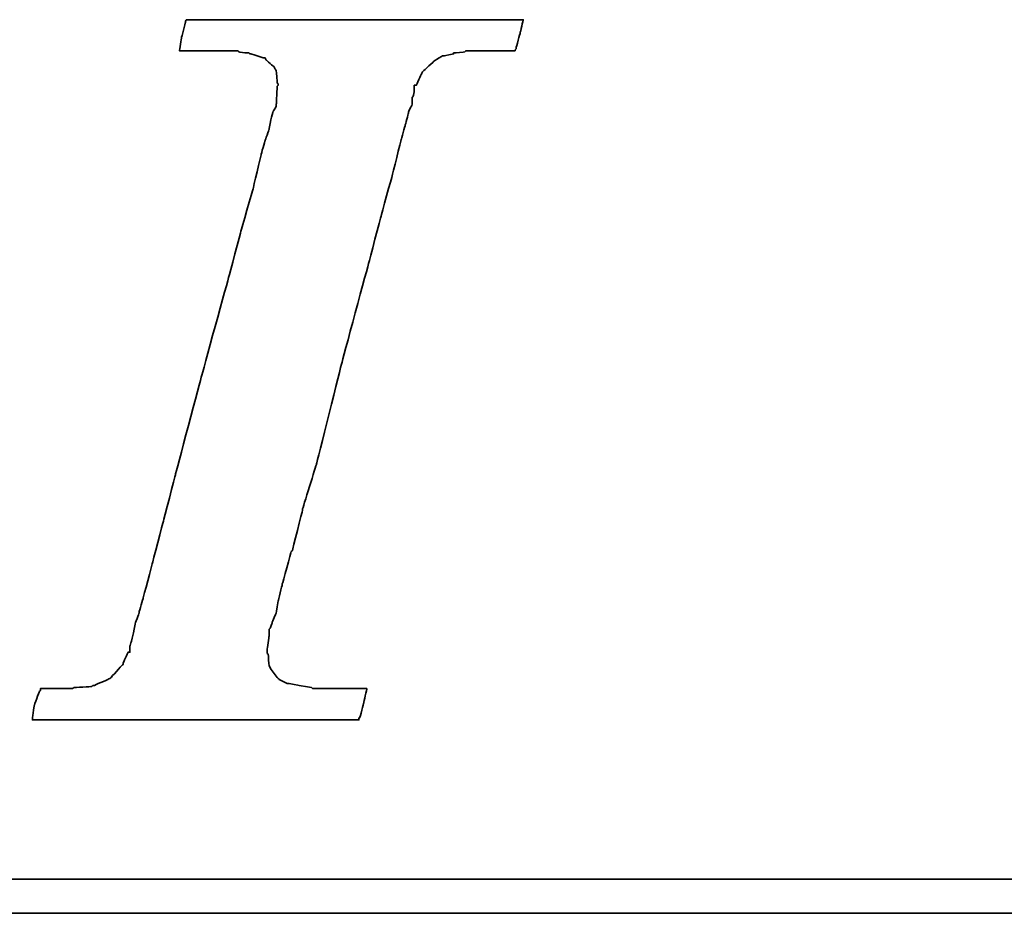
# Model space of a CAD drawing. Header units: millimetres. Extents: x 13 to 415, y 108 to 235.
# Tile 33 of 53: x 288 to 294, y 141 to 147. Entities that reach past the tile are written whole.
import ezdxf

# ---------------------------------------------------------------- set-up
doc = ezdxf.new("R2010")
doc.units = ezdxf.units.MM
doc.header["$LTSCALE"] = 0.15
doc.layers.add('DIM', color=4, linetype='CONTINUOUS')
doc.layers.add('layer 1', color=7, linetype='CONTINUOUS')

# ---------------------------------------------------------------- blocks, each defined once
blk = doc.blocks.new('TBI MOTION logo(完整正式版)')
at = {"layer": 'layer 1', "color": 22, "lineweight": 35}
for points, knots in [([(-40.59125, -7.94375), (-40.59125, -7.94375), (-40.97375, -7.94375), (-40.97375, -7.94375), (-40.97375, -7.94375), (-40.97375, -7.94375), (-41.38125, -7.94375), (-41.38125, -7.94375), (-41.38125, -7.94375), (-41.38125, -7.94375), (-41.54875, -7.94375), (-41.54875, -7.94375), (-41.54875, -7.94375), (-41.54875, -7.94375), (-41.59875, -7.94375), (-41.59875, -7.94375), (-41.59875, -7.94375), (-41.59875, -7.94375), (-41.88375, -7.94375), (-41.88375, -7.94375), (-41.88375, -7.94375), (-41.88375, -7.94375), (-41.90875, -7.91875), (-41.90875, -7.91875), (-41.90875, -7.91875), (-41.90875, -7.91875), (-42.19875, -7.87125), (-42.19875, -7.87125), (-42.19875, -7.87125), (-42.19875, -7.87125), (-42.43875, -7.82375), (-42.43875, -7.82375), (-42.43875, -7.82375), (-42.43875, -7.82375), (-42.45875, -7.82375), (-42.45875, -7.82375), (-42.45875, -7.82375), (-42.45875, -7.82375), (-42.48625, -7.82375), (-42.48625, -7.82375), (-42.48625, -7.82375), (-42.48625, -7.82375), (-42.67625, -7.72375), (-42.67625, -7.72375), (-42.67625, -7.72375), (-42.67625, -7.72375), (-42.70125, -7.70375), (-42.70125, -7.70375), (-42.70125, -7.70375), (-42.70125, -7.70375), (-42.72375, -7.67875), (-42.72375, -7.67875), (-42.72375, -7.67875), (-42.72375, -7.67875), (-42.86875, -7.48875), (-42.86875, -7.48875), (-42.86875, -7.48875), (-42.86875, -7.48875), (-42.89375, -7.43875), (-42.89375, -7.43875), (-42.89375, -7.43875), (-42.89375, -7.43875), (-42.91875, -7.38875), (-42.91875, -7.38875), (-42.91875, -7.38875), (-42.91875, -7.38875), (-42.93875, -7.12875), (-42.93875, -7.12875), (-42.93875, -7.12875), (-42.93875, -7.12875), (-42.96375, -7.10375), (-42.96375, -7.10375), (-42.96375, -7.10375), (-42.96375, -7.10375), (-42.96375, -7.05375), (-42.96375, -7.05375), (-42.96375, -7.05375), (-42.96375, -7.05375), (-42.96375, -7.00875), (-42.96375, -7.00875), (-42.96375, -7.00875), (-42.96375, -7.00875), (-42.91875, -6.69625), (-42.91875, -6.69625), (-42.91875, -6.69625), (-42.91875, -6.69625), (-42.91875, -6.62375), (-42.91875, -6.62375), (-42.91875, -6.62375), (-42.91875, -6.62375), (-42.91875, -6.59625), (-42.91875, -6.59625), (-42.91875, -6.59625), (-42.91875, -6.59625), (-42.91875, -6.57375), (-42.91875, -6.57375), (-42.91875, -6.57375), (-42.91875, -6.57375), (-42.91875, -6.52875), (-42.91875, -6.52875), (-42.91875, -6.52875), (-42.91875, -6.52875), (-42.89375, -6.50375), (-42.89375, -6.50375), (-42.89375, -6.50375), (-42.89375, -6.50375), (-42.84375, -6.38375), (-42.84375, -6.38375), (-42.84375, -6.38375), (-42.84375, -6.38375), (-42.84375, -6.35875), (-42.84375, -6.35875), (-42.84375, -6.35875), (-42.84375, -6.35875), (-42.74625, -6.14375), (-42.74625, -6.14375), (-42.74625, -6.14375), (-42.74625, -6.14375), (-42.70125, -5.85375), (-42.70125, -5.85375), (-42.70125, -5.85375), (-42.70125, -5.85375), (-42.60375, -5.47125), (-42.60375, -5.47125), (-42.60375, -5.47125), (-42.60375, -5.47125), (-42.60375, -5.44875), (-42.60375, -5.44875), (-42.60375, -5.44875), (-42.60375, -5.44875), (-42.38875, -4.67875), (-42.38875, -4.67875), (-42.38875, -4.67875), (-42.38875, -4.67875), (-42.36375, -4.65375), (-42.36375, -4.65375), (-42.36375, -4.65375), (-42.36375, -4.65375), (-42.12375, -3.69625), (-42.12375, -3.69625), (-42.12375, -3.69625), (-42.12375, -3.69625), (-42.12375, -3.67374), (-42.12375, -3.67374), (-42.12375, -3.67374), (-42.12375, -3.67374), (-41.78875, -2.59374), (-41.78875, -2.59374), (-41.78875, -2.59374), (-41.78875, -2.59374), (-41.18875, -0.19375), (-41.18875, -0.19375), (-41.18875, -0.19375), (-41.18875, -0.19375), (-40.54375, 2.20624), (-40.54375, 2.20624), (-40.54375, 2.20624), (-40.54375, 2.20624), (-40.25375, 3.30875), (-40.25375, 3.30875), (-40.25375, 3.30875), (-40.25375, 3.30875), (-39.98875, 4.27125), (-39.98875, 4.27125), (-39.98875, 4.27125), (-39.98875, 4.27125), (-39.77375, 5.13125), (-39.77375, 5.13125), (-39.77375, 5.13125), (-39.77375, 5.13125), (-39.67875, 5.47125), (-39.67875, 5.47125), (-39.67875, 5.47125), (-39.67875, 5.47125), (-39.60375, 5.75625), (-39.60375, 5.75625), (-39.60375, 5.75625), (-39.60375, 5.75625), (-39.60375, 5.78125), (-39.60375, 5.78125), (-39.60375, 5.78125), (-39.60375, 5.78125), (-39.50875, 5.97125), (-39.50875, 5.97125), (-39.50875, 5.97125), (-39.50875, 5.97125), (-39.50875, 6.13875), (-39.50875, 6.13875), (-39.50875, 6.13875), (-39.50875, 6.13875), (-39.48625, 6.16625), (-39.48625, 6.16625), (-39.48625, 6.16625), (-39.48625, 6.16625), (-39.46125, 6.28625), (-39.46125, 6.28625), (-39.46125, 6.28625), (-39.46125, 6.28625), (-39.46125, 6.42625), (-39.46125, 6.42625), (-39.46125, 6.42625), (-39.46125, 6.42625), (-39.41375, 6.42625), (-39.41375, 6.42625), (-39.41375, 6.42625), (-39.41375, 6.42625), (-39.29375, 6.69125), (-39.29375, 6.69125), (-39.29375, 6.69125), (-39.29375, 6.69125), (-39.26875, 6.74125), (-39.26875, 6.74125), (-39.26875, 6.74125), (-39.26875, 6.74125), (-39.24375, 6.76625), (-39.24375, 6.76625), (-39.24375, 6.76625), (-39.24375, 6.76625), (-38.98375, 7.00624), (-38.98375, 7.00624), (-38.98375, 7.00624), (-38.98375, 7.00624), (-38.95625, 7.02624), (-38.95625, 7.02624), (-38.95625, 7.02624), (-38.95625, 7.02624), (-38.78875, 7.12624), (-38.78875, 7.12624), (-38.78875, 7.12624), (-38.78875, 7.12624), (-38.76375, 7.12624), (-38.76375, 7.12624), (-38.76375, 7.12624), (-38.76375, 7.12624), (-38.74375, 7.12624), (-38.74375, 7.12624), (-38.74375, 7.12624), (-38.74375, 7.12624), (-38.52875, 7.17125), (-38.52875, 7.17125), (-38.52875, 7.17125), (-38.52875, 7.17125), (-38.52875, 7.19624), (-38.52875, 7.19624), (-38.52875, 7.19624), (-38.52875, 7.19624), (-38.50375, 7.19624), (-38.50375, 7.19624), (-38.50375, 7.19624), (-38.50375, 7.19624), (-38.26125, 7.21875), (-38.26125, 7.21875), (-38.26125, 7.21875), (-38.26125, 7.21875), (-38.23875, 7.24624), (-38.23875, 7.24624), (-38.23875, 7.24624), (-38.23875, 7.24624), (-38.21625, 7.24624), (-38.21625, 7.24624), (-38.21625, 7.24624), (-38.21625, 7.24624), (-38.18875, 7.24624), (-38.18875, 7.24624), (-38.18875, 7.24624), (-38.18875, 7.24624), (-37.90375, 7.24624), (-37.90375, 7.24624), (-37.90375, 7.24624), (-37.90375, 7.24624), (-37.85375, 7.24624), (-37.85375, 7.24624), (-37.85375, 7.24624), (-37.85375, 7.24624), (-37.75875, 7.24624), (-37.75875, 7.24624), (-37.75875, 7.24624), (-37.75875, 7.24624), (-37.42375, 7.24624), (-37.42375, 7.24624), (-37.42375, 7.24624), (-37.42375, 7.24624), (-37.08875, 7.24624), (-37.08875, 7.24624), (-37.08875, 7.24624), (-37.08875, 7.24624), (-37.06375, 7.24624), (-37.06375, 7.24624), (-37.06375, 7.24624), (-37.06375, 7.24624), (-37.06375, 7.26624), (-37.06375, 7.26624), (-37.06375, 7.26624), (-37.06375, 7.26624), (-37.03875, 7.29125), (-37.03875, 7.29125), (-37.03875, 7.29125), (-37.03875, 7.29125), (-37.03875, 7.31625), (-37.03875, 7.31625), (-37.03875, 7.31625), (-37.03875, 7.31625), (-36.94125, 7.67625), (-36.94125, 7.67625), (-36.94125, 7.67625), (-36.94125, 7.67625), (-36.86875, 7.98625), (-36.86875, 7.98625), (-36.86875, 7.98625), (-36.86875, 7.98625), (-36.98875, 7.98625), (-36.98875, 7.98625), (-36.98875, 7.98625), (-36.98875, 7.98625), (-37.42375, 7.98625), (-37.42375, 7.98625), (-37.42375, 7.98625), (-37.42375, 7.98625), (-37.94875, 7.98625), (-37.94875, 7.98625), (-37.94875, 7.98625), (-37.94875, 7.98625), (-38.57375, 7.98625), (-38.57375, 7.98625), (-38.57375, 7.98625), (-38.57375, 7.98625), (-39.29375, 7.98625), (-39.29375, 7.98625), (-39.29375, 7.98625), (-39.29375, 7.98625), (-40.82875, 7.98625), (-40.82875, 7.98625), (-40.82875, 7.98625), (-40.82875, 7.98625), (-42.36375, 7.98625), (-42.36375, 7.98625), (-42.36375, 7.98625), (-42.36375, 7.98625), (-43.08375, 7.98625), (-43.08375, 7.98625), (-43.08375, 7.98625), (-43.08375, 7.98625), (-43.70875, 7.98625), (-43.70875, 7.98625), (-43.70875, 7.98625), (-43.70875, 7.98625), (-44.23375, 7.98625), (-44.23375, 7.98625), (-44.23375, 7.98625), (-44.23375, 7.98625), (-44.66875, 7.98625), (-44.66875, 7.98625), (-44.66875, 7.98625), (-44.66875, 7.98625), (-44.88375, 7.98625), (-44.88375, 7.98625), (-44.88375, 7.98625), (-44.88375, 7.98625), (-44.90875, 7.94125), (-44.90875, 7.94125), (-44.90875, 7.94125), (-44.90875, 7.94125), (-44.90875, 7.91625), (-44.90875, 7.91625), (-44.90875, 7.91625), (-44.90875, 7.91625), (-45.00375, 7.55625), (-45.00375, 7.55625), (-45.00375, 7.55625), (-45.00375, 7.55625), (-45.05375, 7.24624), (-45.05375, 7.24624), (-45.05375, 7.24624), (-45.05375, 7.24624), (-44.61875, 7.24624), (-44.61875, 7.24624), (-44.61875, 7.24624), (-44.61875, 7.24624), (-44.11375, 7.24624), (-44.11375, 7.24624), (-44.11375, 7.24624), (-44.11375, 7.24624), (-43.99375, 7.24624), (-43.99375, 7.24624), (-43.99375, 7.24624), (-43.99375, 7.24624), (-43.94625, 7.24624), (-43.94625, 7.24624), (-43.94625, 7.24624), (-43.94625, 7.24624), (-43.92374, 7.24624), (-43.92374, 7.24624), (-43.92374, 7.24624), (-43.92374, 7.24624), (-43.65875, 7.24624), (-43.65875, 7.24624), (-43.65875, 7.24624), (-43.65875, 7.24624), (-43.63875, 7.21875), (-43.63875, 7.21875), (-43.63875, 7.21875), (-43.63875, 7.21875), (-43.46875, 7.19624), (-43.46875, 7.19624), (-43.46875, 7.19624), (-43.46875, 7.19624), (-43.39875, 7.19624), (-43.39875, 7.19624), (-43.39875, 7.19624), (-43.39875, 7.19624), (-43.37125, 7.17125), (-43.37125, 7.17125), (-43.37125, 7.17125), (-43.37125, 7.17125), (-43.34875, 7.17125), (-43.34875, 7.17125), (-43.34875, 7.17125), (-43.34875, 7.17125), (-43.20375, 7.12624), (-43.20375, 7.12624), (-43.20375, 7.12624), (-43.20375, 7.12624), (-43.05875, 7.07624), (-43.05875, 7.07624), (-43.05875, 7.07624), (-43.05875, 7.07624), (-43.01375, 7.07624), (-43.01375, 7.07624), (-43.01375, 7.07624), (-43.01375, 7.07624), (-42.98875, 7.02624), (-42.98875, 7.02624), (-42.98875, 7.02624), (-42.98875, 7.02624), (-42.79875, 6.86125), (-42.79875, 6.86125), (-42.79875, 6.86125), (-42.79875, 6.86125), (-42.77375, 6.81125), (-42.77375, 6.81125), (-42.77375, 6.81125), (-42.77375, 6.81125), (-42.74625, 6.76625), (-42.74625, 6.76625), (-42.74625, 6.76625), (-42.74625, 6.76625), (-42.72375, 6.47625), (-42.72375, 6.47625), (-42.72375, 6.47625), (-42.72375, 6.47625), (-42.70125, 6.45124), (-42.70125, 6.45124), (-42.70125, 6.45124), (-42.70125, 6.45124), (-42.70125, 6.42625), (-42.70125, 6.42625), (-42.70125, 6.42625), (-42.70125, 6.42625), (-42.72375, 6.40625), (-42.72375, 6.40625), (-42.72375, 6.40625), (-42.72375, 6.40625), (-42.74625, 5.97125), (-42.74625, 5.97125), (-42.74625, 5.97125), (-42.74625, 5.97125), (-42.74625, 5.94625), (-42.74625, 5.94625), (-42.74625, 5.94625), (-42.74625, 5.94625), (-42.74625, 5.92625), (-42.74625, 5.92625), (-42.74625, 5.92625), (-42.74625, 5.92625), (-42.77375, 5.87625), (-42.77375, 5.87625), (-42.77375, 5.87625), (-42.77375, 5.87625), (-42.81875, 5.80625), (-42.81875, 5.80625), (-42.81875, 5.80625), (-42.81875, 5.80625), (-42.86875, 5.63625), (-42.86875, 5.63625), (-42.86875, 5.63625), (-42.86875, 5.63625), (-42.91875, 5.39625), (-42.91875, 5.39625), (-42.91875, 5.39625), (-42.91875, 5.39625), (-42.91875, 5.37124), (-42.91875, 5.37124), (-42.91875, 5.37124), (-42.91875, 5.37124), (-43.01375, 5.10874), (-43.01375, 5.10874), (-43.01375, 5.10874), (-43.01375, 5.10874), (-43.10875, 4.77124), (-43.10875, 4.77124), (-43.10875, 4.77124), (-43.10875, 4.77124), (-43.29875, 3.95625), (-43.29875, 3.95625), (-43.29875, 3.95625), (-43.29875, 3.95625), (-43.58875, 2.95125), (-43.58875, 2.95125), (-43.58875, 2.95125), (-43.58875, 2.95125), (-43.87375, 1.87125), (-43.87375, 1.87125), (-43.87375, 1.87125), (-43.87375, 1.87125), (-44.52625, -0.50374), (-44.52625, -0.50374), (-44.52625, -0.50374), (-44.52625, -0.50374), (-45.14875, -2.85375), (-45.14875, -2.85375), (-45.14875, -2.85375), (-45.14875, -2.85375), (-45.43375, -3.95875), (-45.43375, -3.95875), (-45.43375, -3.95875), (-45.43375, -3.95875), (-45.69875, -4.96875), (-45.69875, -4.96875), (-45.69875, -4.96875), (-45.69875, -4.96875), (-45.91375, -5.78375), (-45.91375, -5.78375), (-45.91375, -5.78375), (-45.91375, -5.78375), (-46.01375, -6.11875), (-46.01375, -6.11875), (-46.01375, -6.11875), (-46.01375, -6.11875), (-46.01375, -6.14375), (-46.01375, -6.14375), (-46.01375, -6.14375), (-46.01375, -6.14375), (-46.10875, -6.40875), (-46.10875, -6.40875), (-46.10875, -6.40875), (-46.10875, -6.40875), (-46.15375, -6.64875), (-46.15375, -6.64875), (-46.15375, -6.64875), (-46.15375, -6.64875), (-46.20375, -6.83875), (-46.20375, -6.83875), (-46.20375, -6.83875), (-46.20375, -6.83875), (-46.22875, -6.93375), (-46.22875, -6.93375), (-46.22875, -6.93375), (-46.22875, -6.93375), (-46.22875, -7.07875), (-46.22875, -7.07875), (-46.22875, -7.07875), (-46.22875, -7.07875), (-46.27375, -7.07875), (-46.27375, -7.07875), (-46.27375, -7.07875), (-46.27375, -7.07875), (-46.39375, -7.34375), (-46.39375, -7.34375), (-46.39375, -7.34375), (-46.39375, -7.34375), (-46.39375, -7.36875), (-46.39375, -7.36875), (-46.39375, -7.36875), (-46.39375, -7.36875), (-46.42125, -7.38875), (-46.42125, -7.38875), (-46.42125, -7.38875), (-46.42125, -7.38875), (-46.68375, -7.67875), (-46.68375, -7.67875), (-46.68375, -7.67875), (-46.68375, -7.67875), (-46.70875, -7.70375), (-46.70875, -7.70375), (-46.70875, -7.70375), (-46.70875, -7.70375), (-46.75375, -7.72375), (-46.75375, -7.72375), (-46.75375, -7.72375), (-46.75375, -7.72375), (-47.08875, -7.87125), (-47.08875, -7.87125), (-47.08875, -7.87125), (-47.08875, -7.87125), (-47.11625, -7.87125), (-47.11625, -7.87125), (-47.11625, -7.87125), (-47.11625, -7.87125), (-47.13875, -7.89375), (-47.13875, -7.89375), (-47.13875, -7.89375), (-47.13875, -7.89375), (-47.56875, -7.91875), (-47.56875, -7.91875), (-47.56875, -7.91875), (-47.56875, -7.91875), (-47.59625, -7.94375), (-47.59625, -7.94375), (-47.59625, -7.94375), (-47.59625, -7.94375), (-47.64375, -7.94375), (-47.64375, -7.94375), (-47.64375, -7.94375), (-47.64375, -7.94375), (-47.73625, -7.94375), (-47.73625, -7.94375), (-47.73625, -7.94375), (-47.73625, -7.94375), (-48.07375, -7.94375), (-48.07375, -7.94375), (-48.07375, -7.94375), (-48.07375, -7.94375), (-48.36125, -7.94375), (-48.36125, -7.94375), (-48.36125, -7.94375), (-48.36125, -7.94375), (-48.36125, -7.96625), (-48.36125, -7.96625), (-48.36125, -7.96625), (-48.36125, -7.96625), (-48.36125, -7.99125), (-48.36125, -7.99125), (-48.36125, -7.99125), (-48.36125, -7.99125), (-48.38875, -8.01375), (-48.38875, -8.01375), (-48.38875, -8.01375), (-48.38875, -8.01375), (-48.50875, -8.34875), (-48.50875, -8.34875), (-48.50875, -8.34875), (-48.50875, -8.34875), (-48.55375, -8.68625), (-48.55375, -8.68625), (-48.55375, -8.68625), (-48.55375, -8.68625), (-48.45875, -8.68625), (-48.45875, -8.68625), (-48.45875, -8.68625), (-48.45875, -8.68625), (-48.07375, -8.68625), (-48.07375, -8.68625), (-48.07375, -8.68625), (-48.07375, -8.68625), (-47.52375, -8.68625), (-47.52375, -8.68625), (-47.52375, -8.68625), (-47.52375, -8.68625), (-46.92375, -8.68625), (-46.92375, -8.68625), (-46.92375, -8.68625), (-46.92375, -8.68625), (-46.25375, -8.68625), (-46.25375, -8.68625), (-46.25375, -8.68625), (-46.25375, -8.68625), (-46.20375, -8.68625), (-46.20375, -8.68625), (-46.20375, -8.68625), (-46.20375, -8.68625), (-44.71375, -8.68625), (-44.71375, -8.68625), (-44.71375, -8.68625), (-44.71375, -8.68625), (-43.22875, -8.68625), (-43.22875, -8.68625), (-43.22875, -8.68625), (-43.22875, -8.68625), (-42.55875, -8.68625), (-42.55875, -8.68625), (-42.55875, -8.68625), (-42.55875, -8.68625), (-42.50875, -8.68625), (-42.50875, -8.68625), (-42.50875, -8.68625), (-42.50875, -8.68625), (-41.93375, -8.68625), (-41.93375, -8.68625), (-41.93375, -8.68625), (-41.93375, -8.68625), (-41.38125, -8.68625), (-41.38125, -8.68625), (-41.38125, -8.68625), (-41.38125, -8.68625), (-40.97375, -8.68625), (-40.97375, -8.68625), (-40.97375, -8.68625), (-40.97375, -8.68625), (-40.78125, -8.68625), (-40.78125, -8.68625), (-40.78125, -8.68625), (-40.78125, -8.68625), (-40.78125, -8.63875), (-40.78125, -8.63875), (-40.78125, -8.63875), (-40.78125, -8.63875), (-40.75875, -8.63875), (-40.75875, -8.63875), (-40.75875, -8.63875), (-40.75875, -8.63875), (-40.66375, -8.27875), (-40.66375, -8.27875), (-40.66375, -8.27875), (-40.66375, -8.27875), (-40.59125, -7.94375), (-40.59125, -7.94375)], [0, 0, 0, 0, 0.00558659, 0.00558659, 0.00558659, 0.0055866, 0.01117318, 0.01117318, 0.01117318, 0.01117319, 0.01675978, 0.01675978, 0.01675978, 0.01675979, 0.02234637, 0.02234637, 0.02234637, 0.02234638, 0.02793296, 0.02793296, 0.02793296, 0.02793297, 0.03351955, 0.03351955, 0.03351955, 0.03351956, 0.03910615, 0.03910615, 0.03910615, 0.03910616, 0.04469274, 0.04469274, 0.04469274, 0.04469275, 0.05027933, 0.05027933, 0.05027933, 0.05027934, 0.05586592, 0.05586592, 0.05586592, 0.05586593, 0.06145251, 0.06145251, 0.06145251, 0.06145252, 0.06703911, 0.06703911, 0.06703911, 0.06703912, 0.0726257, 0.0726257, 0.0726257, 0.07262571, 0.07821229, 0.07821229, 0.07821229, 0.0782123, 0.08379888, 0.08379888, 0.08379888, 0.08379889, 0.08938547, 0.08938547, 0.08938547, 0.08938548, 0.09497207, 0.09497207, 0.09497207, 0.09497208, 0.10055866, 0.10055866, 0.10055866, 0.10055867, 0.10614525, 0.10614525, 0.10614525, 0.10614526, 0.11173184, 0.11173184, 0.11173184, 0.11173185, 0.11731844, 0.11731844, 0.11731844, 0.11731845, 0.12290503, 0.12290503, 0.12290503, 0.12290504, 0.12849162, 0.12849162, 0.12849162, 0.12849163, 0.13407821, 0.13407821, 0.13407821, 0.13407822, 0.1396648, 0.1396648, 0.1396648, 0.13966481, 0.1452514, 0.1452514, 0.1452514, 0.14525141, 0.15083799, 0.15083799, 0.15083799, 0.150838, 0.15642458, 0.15642458, 0.15642458, 0.15642459, 0.16201117, 0.16201117, 0.16201117, 0.16201118, 0.16759777, 0.16759777, 0.16759777, 0.16759778, 0.17318436, 0.17318436, 0.17318436, 0.17318437, 0.17877095, 0.17877095, 0.17877095, 0.17877096, 0.18435754, 0.18435754, 0.18435754, 0.18435755, 0.18994413, 0.18994413, 0.18994413, 0.18994414, 0.19553073, 0.19553073, 0.19553073, 0.19553074, 0.20111732, 0.20111732, 0.20111732, 0.20111733, 0.20670391, 0.20670391, 0.20670391, 0.20670392, 0.2122905, 0.2122905, 0.2122905, 0.21229051, 0.21787709, 0.21787709, 0.21787709, 0.2178771, 0.22346369, 0.22346369, 0.22346369, 0.2234637, 0.22905028, 0.22905028, 0.22905028, 0.22905029, 0.23463687, 0.23463687, 0.23463687, 0.23463688, 0.24022346, 0.24022346, 0.24022346, 0.24022347, 0.24581006, 0.24581006, 0.24581006, 0.24581007, 0.25139665, 0.25139665, 0.25139665, 0.25139666, 0.25698324, 0.25698324, 0.25698324, 0.25698325, 0.26256983, 0.26256983, 0.26256983, 0.26256984, 0.26815642, 0.26815642, 0.26815642, 0.26815643, 0.27374302, 0.27374302, 0.27374302, 0.27374303, 0.27932961, 0.27932961, 0.27932961, 0.27932962, 0.2849162, 0.2849162, 0.2849162, 0.28491621, 0.29050279, 0.29050279, 0.29050279, 0.2905028, 0.29608939, 0.29608939, 0.29608939, 0.2960894, 0.30167598, 0.30167598, 0.30167598, 0.30167599, 0.30726257, 0.30726257, 0.30726257, 0.30726258, 0.31284916, 0.31284916, 0.31284916, 0.31284917, 0.31843575, 0.31843575, 0.31843575, 0.31843576, 0.32402235, 0.32402235, 0.32402235, 0.32402236, 0.32960894, 0.32960894, 0.32960894, 0.32960895, 0.33519553, 0.33519553, 0.33519553, 0.33519554, 0.34078212, 0.34078212, 0.34078212, 0.34078213, 0.34636872, 0.34636872, 0.34636872, 0.34636873, 0.35195531, 0.35195531, 0.35195531, 0.35195532, 0.3575419, 0.3575419, 0.3575419, 0.35754191, 0.36312849, 0.36312849, 0.36312849, 0.3631285, 0.36871508, 0.36871508, 0.36871508, 0.36871509, 0.37430168, 0.37430168, 0.37430168, 0.37430169, 0.37988827, 0.37988827, 0.37988827, 0.37988828, 0.38547486, 0.38547486, 0.38547486, 0.38547487, 0.39106145, 0.39106145, 0.39106145, 0.39106146, 0.39664804, 0.39664804, 0.39664804, 0.39664805, 0.40223464, 0.40223464, 0.40223464, 0.40223465, 0.40782123, 0.40782123, 0.40782123, 0.40782124, 0.41340782, 0.41340782, 0.41340782, 0.41340783, 0.41899441, 0.41899441, 0.41899441, 0.41899442, 0.42458101, 0.42458101, 0.42458101, 0.42458102, 0.4301676, 0.4301676, 0.4301676, 0.43016761, 0.43575419, 0.43575419, 0.43575419, 0.4357542, 0.44134078, 0.44134078, 0.44134078, 0.44134079, 0.44692737, 0.44692737, 0.44692737, 0.44692738, 0.45251397, 0.45251397, 0.45251397, 0.45251398, 0.45810056, 0.45810056, 0.45810056, 0.45810057, 0.46368715, 0.46368715, 0.46368715, 0.46368716, 0.46927374, 0.46927374, 0.46927374, 0.46927375, 0.47486034, 0.47486034, 0.47486034, 0.47486035, 0.48044693, 0.48044693, 0.48044693, 0.48044694, 0.48603352, 0.48603352, 0.48603352, 0.48603353, 0.49162011, 0.49162011, 0.49162011, 0.49162012, 0.4972067, 0.4972067, 0.4972067, 0.49720671, 0.5027933, 0.5027933, 0.5027933, 0.50279331, 0.50837989, 0.50837989, 0.50837989, 0.5083799, 0.51396648, 0.51396648, 0.51396648, 0.51396649, 0.51955307, 0.51955307, 0.51955307, 0.51955308, 0.52513966, 0.52513966, 0.52513966, 0.52513967, 0.53072626, 0.53072626, 0.53072626, 0.53072627, 0.53631285, 0.53631285, 0.53631285, 0.53631286, 0.54189944, 0.54189944, 0.54189944, 0.54189945, 0.54748603, 0.54748603, 0.54748603, 0.54748604, 0.55307263, 0.55307263, 0.55307263, 0.55307264, 0.55865922, 0.55865922, 0.55865922, 0.55865923, 0.56424581, 0.56424581, 0.56424581, 0.56424582, 0.5698324, 0.5698324, 0.5698324, 0.56983241, 0.57541899, 0.57541899, 0.57541899, 0.575419, 0.58100559, 0.58100559, 0.58100559, 0.5810056, 0.58659218, 0.58659218, 0.58659218, 0.58659219, 0.59217877, 0.59217877, 0.59217877, 0.59217878, 0.59776536, 0.59776536, 0.59776536, 0.59776537, 0.60335196, 0.60335196, 0.60335196, 0.60335197, 0.60893855, 0.60893855, 0.60893855, 0.60893856, 0.61452514, 0.61452514, 0.61452514, 0.61452515, 0.62011173, 0.62011173, 0.62011173, 0.62011174, 0.62569832, 0.62569832, 0.62569832, 0.62569833, 0.63128492, 0.63128492, 0.63128492, 0.63128493, 0.63687151, 0.63687151, 0.63687151, 0.63687152, 0.6424581, 0.6424581, 0.6424581, 0.64245811, 0.64804469, 0.64804469, 0.64804469, 0.6480447, 0.65363128, 0.65363128, 0.65363128, 0.65363129, 0.65921788, 0.65921788, 0.65921788, 0.65921789, 0.66480447, 0.66480447, 0.66480447, 0.66480448, 0.67039106, 0.67039106, 0.67039106, 0.67039107, 0.67597765, 0.67597765, 0.67597765, 0.67597766, 0.68156425, 0.68156425, 0.68156425, 0.68156426, 0.68715084, 0.68715084, 0.68715084, 0.68715085, 0.69273743, 0.69273743, 0.69273743, 0.69273744, 0.69832402, 0.69832402, 0.69832402, 0.69832403, 0.70391061, 0.70391061, 0.70391061, 0.70391062, 0.70949721, 0.70949721, 0.70949721, 0.70949722, 0.7150838, 0.7150838, 0.7150838, 0.71508381, 0.72067039, 0.72067039, 0.72067039, 0.7206704, 0.72625698, 0.72625698, 0.72625698, 0.72625699, 0.73184358, 0.73184358, 0.73184358, 0.73184359, 0.73743017, 0.73743017, 0.73743017, 0.73743018, 0.74301676, 0.74301676, 0.74301676, 0.74301677, 0.74860335, 0.74860335, 0.74860335, 0.74860336, 0.75418994, 0.75418994, 0.75418994, 0.75418995, 0.75977654, 0.75977654, 0.75977654, 0.75977655, 0.76536313, 0.76536313, 0.76536313, 0.76536314, 0.77094972, 0.77094972, 0.77094972, 0.77094973, 0.77653631, 0.77653631, 0.77653631, 0.77653632, 0.78212291, 0.78212291, 0.78212291, 0.78212292, 0.7877095, 0.7877095, 0.7877095, 0.78770951, 0.79329609, 0.79329609, 0.79329609, 0.7932961, 0.79888268, 0.79888268, 0.79888268, 0.79888269, 0.80446927, 0.80446927, 0.80446927, 0.80446928, 0.81005587, 0.81005587, 0.81005587, 0.81005588, 0.81564246, 0.81564246, 0.81564246, 0.81564247, 0.82122905, 0.82122905, 0.82122905, 0.82122906, 0.82681564, 0.82681564, 0.82681564, 0.82681565, 0.83240223, 0.83240223, 0.83240223, 0.83240224, 0.83798883, 0.83798883, 0.83798883, 0.83798884, 0.84357542, 0.84357542, 0.84357542, 0.84357543, 0.84916201, 0.84916201, 0.84916201, 0.84916202, 0.8547486, 0.8547486, 0.8547486, 0.85474861, 0.8603352, 0.8603352, 0.8603352, 0.86033521, 0.86592179, 0.86592179, 0.86592179, 0.8659218, 0.87150838, 0.87150838, 0.87150838, 0.87150839, 0.87709497, 0.87709497, 0.87709497, 0.87709498, 0.88268156, 0.88268156, 0.88268156, 0.88268157, 0.88826816, 0.88826816, 0.88826816, 0.88826817, 0.89385475, 0.89385475, 0.89385475, 0.89385476, 0.89944134, 0.89944134, 0.89944134, 0.89944135, 0.90502793, 0.90502793, 0.90502793, 0.90502794, 0.91061453, 0.91061453, 0.91061453, 0.91061454, 0.91620112, 0.91620112, 0.91620112, 0.91620113, 0.92178771, 0.92178771, 0.92178771, 0.92178772, 0.9273743, 0.9273743, 0.9273743, 0.92737431, 0.93296089, 0.93296089, 0.93296089, 0.9329609, 0.93854749, 0.93854749, 0.93854749, 0.9385475, 0.94413408, 0.94413408, 0.94413408, 0.94413409, 0.94972067, 0.94972067, 0.94972067, 0.94972068, 0.95530726, 0.95530726, 0.95530726, 0.95530727, 0.96089385, 0.96089385, 0.96089385, 0.96089386, 0.96648045, 0.96648045, 0.96648045, 0.96648046, 0.97206704, 0.97206704, 0.97206704, 0.97206705, 0.97765363, 0.97765363, 0.97765363, 0.97765364, 0.98324022, 0.98324022, 0.98324022, 0.98324023, 0.98882682, 0.98882682, 0.98882682, 0.98882683, 0.99441341, 0.99441341, 0.99441341, 0.99441342, 1, 1, 1, 1]), ([(75.90875, -9.47875), (75.90875, -9.47875), (75.90875, -12.28625), (75.90875, -12.28625), (75.90875, -12.28625), (75.90875, -12.28625), (75.90875, -12.47875), (75.90875, -12.47875), (75.90875, -12.47875), (75.90875, -12.47875), (75.71625, -12.47875), (75.71625, -12.47875), (75.71625, -12.47875), (75.71625, -12.47875), (-88.32875, -12.47875), (-88.32875, -12.47875), (-88.32875, -12.47875), (-88.32875, -12.47875), (-88.32875, -13.29375), (-88.32875, -13.29375), (-88.32875, -13.29375), (-88.32875, -13.29375), (82.89125, -13.29375), (82.89125, -13.29375), (82.89125, -13.29375), (82.89125, -13.29375), (75.90875, -9.47875), (75.90875, -9.47875)], [0, 0, 0, 0, 0.14285714, 0.14285714, 0.14285714, 0.14285715, 0.28571429, 0.28571429, 0.28571429, 0.2857143, 0.42857143, 0.42857143, 0.42857143, 0.42857144, 0.57142857, 0.57142857, 0.57142857, 0.57142858, 0.71428571, 0.71428571, 0.71428571, 0.71428572, 0.85714286, 0.85714286, 0.85714286, 0.85714287, 1, 1, 1, 1])]:
    blk.add_open_spline(points, degree=3, knots=knots, dxfattribs=at)

msp = doc.modelspace()

# ---------------------------------------------------------------- block references
at = {"layer": 'DIM', "color": 7, "xscale": 0.2736514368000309, "yscale": 0.2736514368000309, "zscale": 0.2736514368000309}
msp.add_blockref('TBI MOTION logo(完整正式版)', (301.1303, 144.7803), dxfattribs=at)

doc.saveas('drawing.dxf')
